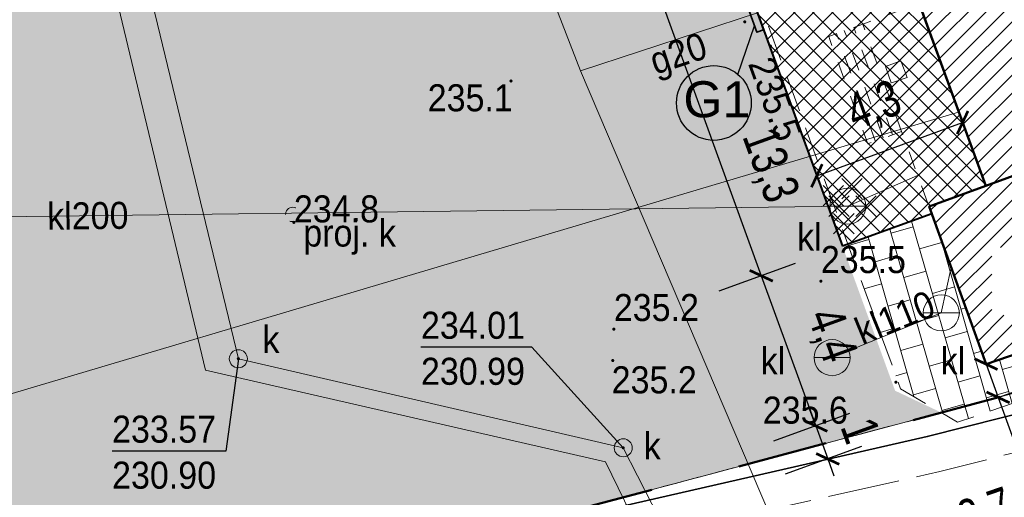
# Model space of a CAD drawing. Header units: metres. Extents: x 7529105 to 7529424, y 5515588 to 5515908.
# Tile 7 of 18: x 7529170 to 7529197, y 5515700 to 5515714. Entities that reach past the tile are written whole.
import ezdxf
from ezdxf.enums import TextEntityAlignment as Align

# ---------------------------------------------------------------- set-up
doc = ezdxf.new("R2010")
doc.units = ezdxf.units.M
doc.header["$MEASUREMENT"] = 0
for name, pattern in [('0.5_0.5', [1, 0.5, -0.5]), ('1', [0]), ('1.5_0.5', [2, 1.5, -0.5]), ('218-500', [1, 0.5, -0.5]), ('219-500', [0]), ('ACAD_ISO02W100', [15, 12, -3]), ('ib10_500', [1, 0.5, -0.5]), ('mz1.0_0.5', [1.5, 1, -0.5]), ('mz2.0_0.5', [2.5, 2, -0.5])]:
    doc.linetypes.add(name, pattern=pattern)
doc.layers.get('0').update_dxf_attribs({"color": 250, "linetype": 'CONTINUOUS', "lineweight": 5})
doc.layers.get('Defpoints').update_dxf_attribs({"linetype": 'CONTINUOUS'})
doc.layers.get('Defpoints').transparency = 0.5
doc.layers.add('-RAMKI', color=250, linetype='CONTINUOUS')
doc.layers.add('ogrodzenie trwałe (linia)', color=7, linetype='CONTINUOUS')
for name, color, linetype, lineweight in [('000_rozbiórka', 1, 'ib10_500', 5), ('000_WYMIARY', 254, '1', 9), ('K-HATCH', 8, 'CONTINUOUS', 5), ('Zieleń', 82, 'CONTINUOUS', 15)]:
    doc.layers.add(name, color=color, linetype=linetype, lineweight=lineweight)
doc.layers.add('0Z_GRANICA OPRACOWANIA', color=7, linetype='ACAD_ISO02W100', lineweight=50, true_color=0xff7f7f)
doc.layers.add('A_HATCH', color=7, linetype='CONTINUOUS', lineweight=5, true_color=0x999999)
for name, color, linetype, transparency in [('217-Granica konturu klasyfikcyjnego', 7, 'CONTINUOUS', 0.5), ('218-Granica użytku', 7, 'CONTINUOUS', 0.5), ('219-Linia granicy', 7, 'CONTINUOUS', 0.5), ('312-Budynek (powierzchnia)', 7, 'CONTINUOUS', 0.5), ('chodnik (powierzchnia)', 7, 'CONTINUOUS', 0.5), ('osadnik kanalizacji lokalnej (dół Chambeau) (punkt)', 7, 'CONTINUOUS', 0.5), ('osadnik kanalizacji lokalnej (dół Chambeau) (punkt)-Atr17', 7, 'CONTINUOUS', 0.5), ('przewód elektroenergetyczny (linia)', 7, 'CONTINUOUS', 0.5), ('przewód elektroenergetyczny - projektowany lub w budowie (linia) - ob. projektowany', 7, 'CONTINUOUS', 0.5), ('przewód gazowy (linia)', 7, 'CONTINUOUS', 0.5), ('przewód gazowy (linia)-Atr1', 7, 'CONTINUOUS', 0.5), ('przewód kanalizacyjny (linia)', 7, 'CONTINUOUS', 0.5), ('przewód kanalizacyjny (linia)-Atr1', 7, 'CONTINUOUS', 0.5), ('punkt o określonej wysokości (sieć kanalizacyjna)', 7, 'CONTINUOUS', 0.5), ('punkt o określonej wysokości (sieć kanalizacyjna)-Atr2', 7, 'CONTINUOUS', 0.5), ('punkt o określonej wysokości (sieć kanalizacyjna)-Atr3', 7, 'CONTINUOUS', 0.5), ('punkt wysokościowy naturalny', 7, 'CONTINUOUS', 0.5), ('punkt wysokościowy naturalny-Atr2', 7, 'CONTINUOUS', 0.5), ('studzienka okrągła - przewód kanalizacyjny (punkt)', 7, 'CONTINUOUS', 0.5), ('studzienka okrągła - przewód kanalizacyjny (punkt)-Atr17', 7, 'CONTINUOUS', 0.5), ('urządzenie techniczne projektowane lub w budowie (sieć kanalizacyjna) - punkt - ob. projektowany', 7, 'CONTINUOUS', 0.5), ('urządzenie techniczne projektowane lub w budowie (sieć kanalizacyjna) - punkt - ob. projektowany-Atr17', 7, 'CONTINUOUS', 0.5)]:
    doc.layers.add(name, color=color, linetype=linetype, transparency=transparency)
doc.styles.add('ARIAL', font='arial.ttf')
doc.styles.get("Standard").update_dxf_attribs({"font": 'arial.ttf', "width": 0.75})
doc.linetypes.add('OGRODZENIE1', pattern='A,0.25,-0.1,[133,ltypeshp.shx,S=0.1,R=0,X=-0.1,Y=0],-0.1,1', length=1.45)
doc.dimstyles.new('ISO-25', dxfattribs={"dimtxt": 1, "dimasz": 0.5, "dimexe": 1.25, "dimexo": 0.625, "dimtad": 1, "dimdec": 1, "dimtxsty": 'Standard', "dimblk": 'ARCHTICK', "dimcen": 2.5, "dimadec": 0, "dimazin": 0, "dimtfac": 1, "dimtdec": 1, "dimtmove": 0, "dimatfit": 3, "dimfxl": 1, "dimfxlon": 1, "dimarcsym": 0})

# ---------------------------------------------------------------- blocks, each defined once
blk = doc.blocks.new('US07')
at = {"color": 0, "linetype": 'Continuous', "lineweight": 13}
for q in [(-0.5, 0), (0.5, 0)]:
    blk.add_line((0, 0), q, dxfattribs=at)
blk.add_circle((0, 0), 0.5, dxfattribs=at)
blk = doc.blocks.new('PW01')
at = {"linetype": 'Continuous', "lineweight": 13}
h = blk.add_hatch(color=0, dxfattribs=at)
edge = h.paths.add_edge_path()
edge.add_arc((0, 0), 0.045, 0, 360)
blk = doc.blocks.new('US15')
at = {"color": 0, "linetype": 'Continuous', "lineweight": 13}
blk.add_circle((0, 0), 0.25, dxfattribs=at)
blk = doc.blocks.new('US01P')
at = {"color": 0, "linetype": 'Continuous', "lineweight": 13}
for points in [[(0.082, 0.181), (0.072, 0.186), (0.034, 0.197), (-0.006, 0.2), (-0.046, 0.194), (-0.084, 0.182), (-0.118, 0.161), (-0.148, 0.135), (-0.172, 0.103), (-0.189, 0.066), (-0.198, 0.028), (-0.2, -0.001)], [(-0.082, -0.182), (-0.061, -0.191), (-0.022, -0.199), (0.018, -0.199), (0.057, -0.192), (0.094, -0.177), (0.127, -0.155), (0.155, -0.126), (0.177, -0.093), (0.192, -0.056), (0.199, -0.016), (0.2, 0)]]:
    blk.add_lwpolyline(points, dxfattribs=at)
blk = doc.blocks.new('_ArchTick')
at = {"color": 0, "linetype": 'ByBlock', "const_width": 0.15}
blk.add_lwpolyline([(-0.5, -0.5), (0.5, 0.5)], dxfattribs=at)
blk = doc.blocks.new('*D32')
at = {"layer": '000_WYMIARY', "color": 0, "linetype": 'Continuous', "lineweight": -2, "transparency": 16777216}
for p, q in [((7529186.918, 5515719.226), (7529184.803, 5515718.459)), ((7529185.978, 5515718.885), (7529190.508, 5515706.401)), ((7529191.448, 5515706.742), (7529189.332, 5515705.975))]:
    blk.add_line(p, q, dxfattribs=at)
at = {"layer": 'Defpoints', "color": 0, "linetype": 'Continuous', "transparency": 16777216}
for p in [(7529188.213, 5515719.696), (7529192.742, 5515707.212), (7529190.508, 5515706.401)]:
    blk.add_point(p, dxfattribs=at)
at = {"layer": '000_WYMIARY', "color": 0, "linetype": 'Continuous', "lineweight": -2, "transparency": 16777216, "xscale": 0.5, "yscale": 0.5, "zscale": 0.5}
for p, rotation in [((7529185.978, 5515718.885), 109.9415271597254), ((7529190.508, 5515706.401), 289.9415271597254)]:
    blk.add_blockref('_ArchTick', p, dxfattribs=dict(at, rotation=rotation))
at = {"layer": '000_WYMIARY', "color": 0, "linetype": 'Continuous', "transparency": 16777216, "insert": (7529190.706, 5515709.448), "char_height": 1, "attachment_point": 5, "rotation": 289.9415}
blk.add_mtext('13,3', dxfattribs=at)
blk = doc.blocks.new('*D33')
at = {"layer": '000_WYMIARY', "color": 0, "linetype": 'Continuous', "lineweight": -2, "transparency": 16777216}
for p, q in [((7529191.448, 5515706.742), (7529189.332, 5515705.975)), ((7529190.508, 5515706.401), (7529192.018, 5515702.237)), ((7529192.958, 5515702.578), (7529190.843, 5515701.811))]:
    blk.add_line(p, q, dxfattribs=at)
at = {"layer": 'Defpoints', "color": 0, "linetype": 'Continuous', "transparency": 16777216}
for p in [(7529192.742, 5515707.212), (7529196.74, 5515703.95), (7529192.018, 5515702.237)]:
    blk.add_point(p, dxfattribs=at)
at = {"layer": '000_WYMIARY', "color": 0, "linetype": 'Continuous', "lineweight": -2, "transparency": 16777216, "xscale": 0.5, "yscale": 0.5, "zscale": 0.5}
for p, rotation in [((7529190.508, 5515706.401), 109.9415271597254), ((7529192.018, 5515702.237), 289.9415271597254)]:
    blk.add_blockref('_ArchTick', p, dxfattribs=dict(at, rotation=rotation))
at = {"layer": '000_WYMIARY', "color": 0, "linetype": 'Continuous', "transparency": 16777216, "insert": (7529192.413, 5515704.737), "char_height": 1, "attachment_point": 5, "rotation": 289.9415}
blk.add_mtext('4,4', dxfattribs=at)
blk = doc.blocks.new('*D34')
at = {"layer": '000_WYMIARY', "color": 0, "linetype": 'Continuous', "lineweight": -2, "transparency": 16777216}
for p, q in [((7529192.018, 5515702.237), (7529191.848, 5515702.707)), ((7529192.958, 5515702.578), (7529190.843, 5515701.811)), ((7529192.018, 5515702.237), (7529192.35, 5515701.322)), ((7529193.29, 5515701.663), (7529191.175, 5515700.896)), ((7529192.35, 5515701.322), (7529192.521, 5515700.852))]:
    blk.add_line(p, q, dxfattribs=at)
at = {"layer": 'Defpoints', "color": 0, "linetype": 'Continuous', "transparency": 16777216}
for p in [(7529196.74, 5515703.95), (7529196.991, 5515703.006), (7529192.35, 5515701.322)]:
    blk.add_point(p, dxfattribs=at)
at = {"layer": '000_WYMIARY', "color": 0, "linetype": 'Continuous', "lineweight": -2, "transparency": 16777216, "xscale": 0.5, "yscale": 0.5, "zscale": 0.5}
for p, rotation in [((7529192.018, 5515702.237), 289.9415271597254), ((7529192.35, 5515701.322), 109.9415271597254)]:
    blk.add_blockref('_ArchTick', p, dxfattribs=dict(at, rotation=rotation))
at = {"layer": '000_WYMIARY', "color": 0, "linetype": 'Continuous', "transparency": 16777216, "insert": (7529193.262, 5515702.114), "char_height": 1, "attachment_point": 5, "rotation": 289.9415}
blk.add_mtext('1', dxfattribs=at)
blk = doc.blocks.new('*D35')
at = {"layer": '000_WYMIARY', "color": 0, "linetype": 'Continuous', "lineweight": -2, "transparency": 16777216}
for p, q in [((7529196.74, 5515703.95), (7529196.57, 5515704.42)), ((7529196.74, 5515703.95), (7529197.916, 5515704.375)), ((7529196.74, 5515703.95), (7529197.074, 5515703.028)), ((7529197.074, 5515703.028), (7529198.249, 5515703.453)), ((7529197.074, 5515703.028), (7529197.933, 5515700.652))]:
    blk.add_line(p, q, dxfattribs=at)
at = {"layer": 'Defpoints', "color": 0, "linetype": 'Continuous', "transparency": 16777216}
for p in [(7529196.74, 5515703.95), (7529197.074, 5515703.028), (7529197.074, 5515703.028)]:
    blk.add_point(p, dxfattribs=at)
at = {"layer": '000_WYMIARY', "color": 0, "linetype": 'Continuous', "lineweight": -2, "transparency": 16777216, "xscale": 0.5, "yscale": 0.5, "zscale": 0.5}
for p, rotation in [((7529196.74, 5515703.95), 289.877764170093), ((7529197.074, 5515703.028), 109.877764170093)]:
    blk.add_blockref('_ArchTick', p, dxfattribs=dict(at, rotation=rotation))
at = {"layer": '000_WYMIARY', "color": 0, "linetype": 'Continuous', "transparency": 16777216, "insert": (7529198.733, 5515701.753), "char_height": 1, "attachment_point": 5, "rotation": 289.8778}
blk.add_mtext('1', dxfattribs=at)
blk = doc.blocks.new('*D42')
at = {"layer": '000_WYMIARY', "color": 0, "linetype": 'Continuous', "lineweight": -2, "transparency": 16777216}
for p, q in [((7529211.922, 5515704.745), (7529212.652, 5515702.616)), ((7529212.246, 5515703.799), (7529198.416, 5515699.059)), ((7529198.092, 5515700.005), (7529198.822, 5515697.876))]:
    blk.add_line(p, q, dxfattribs=at)
at = {"layer": 'Defpoints', "color": 0, "linetype": 'Continuous', "transparency": 16777216}
for p in [(7529210.57, 5515708.69), (7529196.74, 5515703.95), (7529198.416, 5515699.059)]:
    blk.add_point(p, dxfattribs=at)
at = {"layer": '000_WYMIARY', "color": 0, "linetype": 'Continuous', "lineweight": -2, "transparency": 16777216, "xscale": 0.5, "yscale": 0.5, "zscale": 0.5}
for p, rotation in [((7529212.246, 5515703.799), 18.918105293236), ((7529198.416, 5515699.059), 198.918105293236)]:
    blk.add_blockref('_ArchTick', p, dxfattribs=dict(at, rotation=rotation))
at = {"layer": '000_WYMIARY', "color": 0, "linetype": 'Continuous', "transparency": 16777216, "insert": (7529204.934, 5515702.588), "char_height": 1, "attachment_point": 5, "rotation": 18.9181}
blk.add_mtext('14,6', dxfattribs=at)
blk = doc.blocks.new('*D43')
at = {"layer": '000_WYMIARY', "color": 0, "linetype": 'Continuous', "lineweight": -2, "transparency": 16777216}
for p, q in [((7529198.092, 5515700.005), (7529198.822, 5515697.876)), ((7529195.535, 5515699.128), (7529196.264, 5515697)), ((7529198.416, 5515699.059), (7529195.859, 5515698.182))]:
    blk.add_line(p, q, dxfattribs=at)
at = {"layer": 'Defpoints', "color": 0, "linetype": 'Continuous', "transparency": 16777216}
for p in [(7529192.762, 5515707.219), (7529196.74, 5515703.95), (7529195.859, 5515698.182)]:
    blk.add_point(p, dxfattribs=at)
at = {"layer": '000_WYMIARY', "color": 0, "linetype": 'Continuous', "lineweight": -2, "transparency": 16777216, "xscale": 0.5, "yscale": 0.5, "zscale": 0.5}
for p, rotation in [((7529198.416, 5515699.059), 18.918105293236), ((7529195.859, 5515698.182), 198.918105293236)]:
    blk.add_blockref('_ArchTick', p, dxfattribs=dict(at, rotation=rotation))
at = {"layer": '000_WYMIARY', "color": 0, "linetype": 'Continuous', "transparency": 16777216, "insert": (7529196.74, 5515699.78), "char_height": 1, "attachment_point": 5, "rotation": 18.9181}
blk.add_mtext('2,7', dxfattribs=at)
blk = doc.blocks.new('*D44')
at = {"layer": '000_WYMIARY', "color": 0, "linetype": 'Continuous', "lineweight": -2, "transparency": 16777216}
for p, q in [((7529196.089, 5515710.648), (7529195.661, 5515711.822)), ((7529192.049, 5515709.175), (7529196.089, 5515710.648)), ((7529192.049, 5515709.175), (7529191.62, 5515710.349))]:
    blk.add_line(p, q, dxfattribs=at)
at = {"layer": 'Defpoints', "color": 0, "linetype": 'Continuous', "transparency": 16777216}
for p in [(7529196.089, 5515710.648), (7529196.104, 5515710.608), (7529192.063, 5515709.135)]:
    blk.add_point(p, dxfattribs=at)
at = {"layer": '000_WYMIARY', "color": 0, "linetype": 'Continuous', "lineweight": -2, "transparency": 16777216, "xscale": 0.5, "yscale": 0.5, "zscale": 0.5}
for p, rotation in [((7529196.089, 5515710.648), 20.03151680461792), ((7529192.049, 5515709.175), 200.0315168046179)]:
    blk.add_blockref('_ArchTick', p, dxfattribs=dict(at, rotation=rotation))
at = {"layer": '000_WYMIARY', "color": 0, "linetype": 'Continuous', "transparency": 16777216, "insert": (7529193.649, 5515711.063), "char_height": 1, "attachment_point": 5, "rotation": 20.0315}
blk.add_mtext('4,3', dxfattribs=at)

msp = doc.modelspace()

# ---------------------------------------------------------------- hatches: boundary and pattern name
at = {"layer": 'A_HATCH', "linetype": 'Continuous', "true_color": 0x005b8c, "transparency": 33554636}
h = msp.add_hatch(dxfattribs=at)
h.set_pattern_fill('ANSI37', color=146, scale=3)
h.set_pattern_definition([(45, (0, 0), (-0.265165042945, 0.265165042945), []), (135, (0, 0), (-0.265165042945, -0.265165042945), [])])
h.paths.add_polyline_path([(7529192.35, 5515720.9), (7529190.889, 5515720.367), (7529190.792, 5515720.635), (7529188.216, 5515719.698), (7529192.761, 5515707.22), (7529195.234, 5515708.116), (7529195.159, 5515708.322), (7529196.73, 5515708.89)])
at = {"layer": 'K-HATCH', "lineweight": 9, "transparency": 33554559}
h = msp.add_hatch(dxfattribs=at)
h.set_pattern_fill('AR-B816', color=256, scale=0.08, angle=106)
h.set_pattern_definition([(106, (-554.1673, 106.9847), (-0.6152074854, -0.176407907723), []), (196, (-554.1673, 106.9847), (-0.438799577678, -0.791615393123), [0.64, -0.64])])
h.paths.add_polyline_path([(7529204.464, 5515750.761), (7529208.19, 5515751.68), (7529209.62, 5515745.88), (7529205.77, 5515744.93), (7529204.343, 5515750.72), (7529182.62, 5515743.4), (7529184.26, 5515738.49), (7529179.58, 5515736.87), (7529183.24, 5515726.22), (7529185.7, 5515727.07), (7529188.366, 5515719.752), (7529189.38, 5515720.121), (7529187.851, 5515724.14), (7529189.319, 5515724.674), (7529188.33, 5515727.1), (7529197.909, 5515730.422), (7529197.52, 5515731.56), (7529200.879, 5515732.719), (7529201.269, 5515731.589), (7529202.46, 5515732), (7529205.41, 5515723.66), (7529207.42, 5515717.83), (7529208.01, 5515718.05), (7529209.57, 5515713.58), (7529208.96, 5515713.36), (7529210.57, 5515708.69), (7529196.74, 5515703.95), (7529195.234, 5515708.116), (7529192.912, 5515707.274), (7529194.37, 5515703.27), (7529195.95, 5515702.34), (7529212.09, 5515707.87), (7529211.76, 5515708.78), (7529215.25, 5515710.28), (7529219.09, 5515711.44), (7529219.26, 5515711.7), (7529217.97, 5515716.78), (7529217.13, 5515716.68), (7529208.35, 5515752.07)])
at = {"layer": 'K-HATCH'}
h = msp.add_hatch(dxfattribs=at)
h.set_pattern_fill('ANSI31', color=256, scale=2.8)
h.set_pattern_definition([(45, (0, 0), (-0.247487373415, 0.247487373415), [])])
h.paths.add_polyline_path([(7529205.41, 5515723.66), (7529202.46, 5515732), (7529196.12, 5515729.802), (7529196.12, 5515729.8), (7529188.33, 5515727.1), (7529190.89, 5515720.37), (7529192.35, 5515720.9), (7529192.93, 5515719.34)])
h.paths.add_polyline_path([(7529192.921, 5515719.337), (7529196.73, 5515708.89), (7529207.219, 5515712.724), (7529205.67, 5515717.23), (7529207.42, 5515717.83), (7529205.41, 5515723.66)])
h.paths.add_polyline_path([(7529196.73, 5515708.89), (7529195.16, 5515708.32), (7529195.234, 5515708.116), (7529196.74, 5515703.95), (7529210.57, 5515708.69), (7529208.96, 5515713.36)])
h.paths.add_polyline_path([(7529200.338, 5515729.478), (7529203.267, 5515729.478), (7529203.267, 5515731.353), (7529200.338, 5515731.353)], flags=16)
h.paths.add_polyline_path([(7529196.128, 5515724.747), (7529198.413, 5515724.747), (7529198.413, 5515726.622), (7529196.128, 5515726.622)], flags=16)
h.paths.add_polyline_path([(7529199.604, 5515715.651), (7529201.263, 5515715.484), (7529201.766, 5515717.359), (7529200.106, 5515717.526)], flags=16)
h.paths.add_polyline_path([(7529196.897, 5515705.308), (7529200.062, 5515705.308), (7529200.062, 5515707.183), (7529196.897, 5515707.183)], flags=16)
h.paths.add_polyline_path([(7529202.688, 5515707.897), (7529204.33, 5515707.897), (7529204.33, 5515709.772), (7529202.688, 5515709.772)], flags=16)
at = {"layer": 'Zieleń', "linetype": 'Continuous', "true_color": 0x61993b}
h = msp.add_hatch(dxfattribs=at)
h.set_pattern_fill('GRASS', color=85, scale=1.2)
h.set_pattern_definition([(90, (0, 0), (-0.8485281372, 0.8485281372), [0.225, -1.4720562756]), (45, (0, 0), (-0.84852813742, 0.84852813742), [0.225, -0.975]), (135, (0, 0), (-0.84852813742, -0.84852813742), [0.225, -0.975])])
h.paths.add_polyline_path([(7529218.226, 5515715.785), (7529219.263, 5515711.7), (7529219.093, 5515711.44), (7529215.253, 5515710.28), (7529211.763, 5515708.78), (7529212.093, 5515707.87), (7529201.055, 5515704.088), (7529221.293, 5515709.48)])
h.paths.add_polyline_path([(7529188.213, 5515719.696), (7529188.846, 5515717.958), (7529185.548, 5515727.014)])
h.paths.add_polyline_path([(7529187.531, 5515717.478), (7529186.277, 5515720.917), (7529186.165, 5515723.509), (7529185.018, 5515726.831), (7529183.243, 5515726.22), (7529179.583, 5515736.87), (7529184.263, 5515738.49), (7529182.623, 5515743.4), (7529208.353, 5515752.07), (7529217.133, 5515716.68), (7529217.809, 5515716.76), (7529212.193, 5515738.74), (7529212.463, 5515756.83), (7529188.003, 5515752.29), (7529163.083, 5515745.65), (7529133.213, 5515736.25), (7529119.143, 5515734.9), (7529114.723, 5515734.14), (7529109.883, 5515734.15), (7529113.723, 5515728.51), (7529119.313, 5515716.77), (7529119.353, 5515713.09), (7529115.213, 5515700.04), (7529124.553, 5515688.72), (7529124.423, 5515686.72), (7529124.653, 5515685.8), (7529160.063, 5515693.95), (7529179.593, 5515698.37), (7529195.499, 5515702.608), (7529194.218, 5515703.214), (7529189.943, 5515714.951), (7529188.627, 5515714.472)])

# ---------------------------------------------------------------- linework, layer by layer
at = {"layer": '-RAMKI', "color": 18, "linetype": 'Continuous', "true_color": 0x000000}
msp.add_line((7529189.861, 5515711.984), (7529190.322, 5515713.33), dxfattribs=at)
msp.add_circle((7529189.193, 5515711.191), 1.036, dxfattribs=at)
at = {"layer": '000_rozbiórka', "linetype": 'Continuous'}
for p, q in [((7529192.74, 5515709.1), (7529193.306, 5515708.534)), ((7529193.306, 5515709.1), (7529192.74, 5515708.534)), ((7529192.22, 5515708.903), (7529192.786, 5515708.337)), ((7529192.786, 5515708.903), (7529192.22, 5515708.337)), ((7529192.377, 5515708.613), (7529192.943, 5515708.047)), ((7529192.943, 5515708.613), (7529192.377, 5515708.047)), ((7529193.127, 5515708.613), (7529193.693, 5515708.047)), ((7529193.693, 5515708.613), (7529193.127, 5515708.047)), ((7529192.514, 5515708.126), (7529193.08, 5515707.56)), ((7529193.08, 5515708.126), (7529192.514, 5515707.56))]:
    msp.add_line(p, q, dxfattribs=at)
at = {"layer": '000_rozbiórka', "flags": 128}
msp.add_lwpolyline([(7529195.97, 5515710.97), (7529196.73, 5515708.89), (7529195.16, 5515708.32), (7529194.4, 5515710.4), (7529193.46, 5515710.06), (7529192.38, 5515713.03), (7529194.88, 5515713.95)], close=True, dxfattribs=at)
msp.add_lwpolyline([(7529195.97, 5515710.97), (7529196.73, 5515708.89), (7529195.16, 5515708.32), (7529194.4, 5515710.4), (7529193.46, 5515710.06), (7529192.38, 5515713.03), (7529194.88, 5515713.95)], close=True, dxfattribs=at)
at = {"layer": '000_rozbiórka', "color": 40, "linetype": 'Continuous', "lineweight": 35}
msp.add_lwpolyline([(7529190.371, 5515713.786), (7529190.574, 5515713.222), (7529190.385, 5515713.154), (7529190.183, 5515713.719)], close=True, dxfattribs=at)
at = {"layer": '000_rozbiórka', "flags": 128}
for points in [[(7529194.15, 5515710.31), (7529193.07, 5515713.29)], [(7529194.15, 5515710.31), (7529193.07, 5515713.29)], [(7529194.4, 5515710.4), (7529193.32, 5515713.38)], [(7529194.4, 5515710.4), (7529193.32, 5515713.38)], [(7529193.67, 5515710.14), (7529192.59, 5515713.12)], [(7529193.67, 5515710.14), (7529192.59, 5515713.12)], [(7529193.89, 5515710.22), (7529192.81, 5515713.2)], [(7529193.89, 5515710.22), (7529192.81, 5515713.2)], [(7529193.95, 5515712.2), (7529194.38, 5515712.36)], [(7529194.11, 5515711.75), (7529193.95, 5515712.2)], [(7529194.55, 5515711.9), (7529194.38, 5515712.36)], [(7529194.12, 5515711.75), (7529194.55, 5515711.9)]]:
    msp.add_lwpolyline(points, dxfattribs=at)
at = {"layer": '0Z_GRANICA OPRACOWANIA', "linetype": '0.5_0.5', "ltscale": 5}
msp.add_lwpolyline([(7529212.46, 5515756.83), (7529212.19, 5515738.74), (7529217.87, 5515716.51), (7529221.29, 5515709.48), (7529179.59, 5515698.37), (7529160.06, 5515693.95), (7529124.65, 5515685.8), (7529124.42, 5515686.72), (7529124.55, 5515688.72), (7529115.21, 5515700.04), (7529119.35, 5515713.09), (7529119.31, 5515716.77), (7529113.72, 5515728.51), (7529109.88, 5515734.15), (7529114.72, 5515734.14), (7529119.14, 5515734.9), (7529133.21, 5515736.25), (7529163.08, 5515745.65), (7529188, 5515752.29), (7529212.46, 5515756.83)], dxfattribs=at)
at = {"layer": '217-Granica konturu klasyfikcyjnego', "color": 7, "linetype": '1.5_0.5', "lineweight": 18, "flags": 128}
msp.add_lwpolyline([(7529211.46, 5515706.86), (7529179.59, 5515698.37)], dxfattribs=at)
at = {"layer": '218-Granica użytku', "color": 7, "linetype": '218-500', "lineweight": 18, "flags": 128}
for points in [[(7529211.46, 5515706.86), (7529179.59, 5515698.37)], [(7529179.59, 5515698.37), (7529211.46, 5515706.86)]]:
    msp.add_lwpolyline(points, dxfattribs=at)
at = {"layer": '219-Linia granicy', "color": 7, "linetype": '219-500', "lineweight": 18, "flags": 128}
msp.add_lwpolyline([(7529211.46, 5515706.86), (7529179.59, 5515698.37)], dxfattribs=at)
at = {"layer": '312-Budynek (powierzchnia)', "color": 7, "linetype": 'Continuous', "lineweight": 50, "flags": 128}
for points in [[(7529196.73, 5515708.89), (7529192.92, 5515719.34)], [(7529195.16, 5515708.32), (7529196.73, 5515708.89)]]:
    msp.add_lwpolyline(points, dxfattribs=at)
at = {"layer": '312-Budynek (powierzchnia)', "color": 7, "linetype": 'Continuous', "lineweight": 50, "transparency": 33554687, "flags": 128}
for points in [[(7529195.16, 5515708.32), (7529196.74, 5515703.95), (7529210.57, 5515708.69), (7529208.96, 5515713.36)], [(7529196.73, 5515708.89), (7529208.96, 5515713.36)]]:
    msp.add_lwpolyline(points, dxfattribs=at)
at = {"layer": 'A_HATCH', "color": 146, "linetype": 'Continuous', "lineweight": 40, "true_color": 0x005b8c, "flags": 128}
for points in [[(7529190.79, 5515720.634), (7529190.889, 5515720.367), (7529192.35, 5515720.9), (7529196.73, 5515708.89), (7529195.159, 5515708.322), (7529195.234, 5515708.116), (7529192.762, 5515707.219)], [(7529190.79, 5515720.634), (7529188.213, 5515719.696), (7529192.762, 5515707.219)]]:
    msp.add_lwpolyline(points, dxfattribs=at)
at = {"layer": 'chodnik (powierzchnia)', "color": 7, "linetype": 'mz1.0_0.5', "lineweight": 18, "transparency": 33554687, "flags": 128}
msp.add_lwpolyline([(7529179.58, 5515736.87), (7529183.24, 5515726.22), (7529185.7, 5515727.07), (7529194.37, 5515703.27), (7529195.95, 5515702.34), (7529212.09, 5515707.87), (7529211.76, 5515708.78), (7529215.25, 5515710.28), (7529219.09, 5515711.44), (7529219.26, 5515711.7), (7529217.97, 5515716.78), (7529217.13, 5515716.68), (7529208.35, 5515752.07), (7529182.62, 5515743.4), (7529184.26, 5515738.49)], close=True, dxfattribs=at)
at = {"layer": 'ogrodzenie trwałe (linia)', "color": 17, "linetype": 'OGRODZENIE1', "lineweight": 35, "true_color": 0x923e25, "flags": 128}
msp.add_lwpolyline([(7529219.26, 5515711.7), (7529220.21, 5515708.27), (7529195.11, 5515701.94), (7529186.25, 5515699.92), (7529178.62, 5515698.27), (7529147.77, 5515691.31), (7529146.56, 5515717.34)], dxfattribs=at)
at = {"layer": 'przewód elektroenergetyczny (linia)', "color": 7, "linetype": 'Continuous', "lineweight": 18, "flags": 128}
msp.add_lwpolyline([(7529154, 5515698.46), (7529195.98, 5515710.94)], dxfattribs=at)
at = {"layer": 'przewód elektroenergetyczny - projektowany lub w budowie (linia) - ob. projektowany', "color": 6, "linetype": 'mz2.0_0.5', "lineweight": 18, "flags": 128}
msp.add_lwpolyline([(7529220.22, 5515698.07), (7529220.1, 5515698.07), (7529219.99, 5515698.09), (7529219.87, 5515698.13), (7529219.77, 5515698.19), (7529219.68, 5515698.26), (7529219.6, 5515698.35), (7529219.54, 5515698.45), (7529219.5, 5515698.56), (7529217.33, 5515705.86), (7529217.28, 5515705.98), (7529217.21, 5515706.1), (7529217.11, 5515706.19), (7529217, 5515706.27), (7529216.88, 5515706.33), (7529216.75, 5515706.36), (7529216.61, 5515706.36), (7529216.48, 5515706.34), (7529207.59, 5515704.06), (7529195.46, 5515700.97), (7529153.16, 5515691.56), (7529153.07, 5515691.53), (7529152.99, 5515691.49), (7529152.91, 5515691.45), (7529152.84, 5515691.39), (7529152.77, 5515691.32), (7529152.72, 5515691.25), (7529152.67, 5515691.17), (7529152.64, 5515691.08), (7529138.98, 5515645.61), (7529149.94, 5515614.41), (7529150, 5515614.28), (7529150.09, 5515614.17), (7529150.2, 5515614.07), (7529150.33, 5515614), (7529150.48, 5515613.96), (7529150.62, 5515613.95), (7529150.77, 5515613.98), (7529150.9, 5515614.03), (7529175.81, 5515626.33), (7529175.93, 5515626.38), (7529176.06, 5515626.4), (7529176.19, 5515626.4), (7529176.32, 5515626.38), (7529176.45, 5515626.32), (7529176.56, 5515626.25), (7529176.65, 5515626.16), (7529176.73, 5515626.05), (7529181.58, 5515617.46)], dxfattribs=at)
at = {"layer": 'przewód gazowy (linia)', "color": 7, "linetype": 'Continuous', "lineweight": 18, "flags": 128}
msp.add_lwpolyline([(7529247.64, 5515589.159), (7529240.24, 5515601.59), (7529233.23, 5515613), (7529231.79, 5515616.13), (7529218.28, 5515636.78), (7529214.71, 5515645.69), (7529212.71, 5515650.25), (7529209.63, 5515655.79), (7529207.73, 5515660.2), (7529196.24, 5515686.87), (7529185.5, 5515712.08), (7529173.39, 5515743.35)], dxfattribs=at)
at = {"layer": 'przewód gazowy (linia)', "color": 7, "linetype": 'Continuous', "lineweight": 13, "flags": 128}
msp.add_lwpolyline([(7529185.5, 5515712.08), (7529190.407, 5515713.687)], dxfattribs=at)
at = {"layer": 'przewód kanalizacyjny (linia)', "color": 7, "linetype": 'Continuous', "lineweight": 18, "flags": 128}
for points in [[(7529104.64, 5515738.353), (7529132.67, 5515740.03), (7529164.13, 5515749.57), (7529175.1, 5515703.78), (7529186.19, 5515701.24), (7529194.14, 5515684.93), (7529203.4, 5515665.42), (7529215.47, 5515638.53), (7529236.67, 5515634.43), (7529243.17, 5515623.61), (7529247.64, 5515614.757)], [(7529247.64, 5515616.571), (7529243.86, 5515624.16), (7529237.42, 5515635.5), (7529216.33, 5515639.08), (7529204.08, 5515665.65), (7529195.02, 5515685.33), (7529186.68, 5515701.63), (7529176.01, 5515704.1), (7529165.13, 5515749.05)], [(7529194.84, 5515709.18), (7529192.91, 5515708.33), (7529160.58, 5515707.92), (7529158.5, 5515708.06)], [(7529192.47, 5515704.13), (7529195.5, 5515705.37), (7529195.77, 5515706.63)]]:
    msp.add_lwpolyline(points, dxfattribs=at)
at = {"layer": 'punkt o określonej wysokości (sieć kanalizacyjna)-Atr2', "color": 7, "flags": 128}
for points in [[(7529186.68, 5515701.63), (7529184.15, 5515704.42), (7529181.073, 5515704.42)], [(7529176.01, 5515704.1), (7529175.66, 5515701.54), (7529172.509, 5515701.54)]]:
    msp.add_lwpolyline(points, dxfattribs=at)

# ---------------------------------------------------------------- block references
at = {"layer": 'osadnik kanalizacji lokalnej (dół Chambeau) (punkt)', "color": 7, "linetype": 'Continuous', "lineweight": 18, "rotation": 180}
for p in [(7529192.91, 5515708.33), (7529195.5, 5515705.37), (7529192.47, 5515704.13)]:
    msp.add_blockref('US07', p, dxfattribs=at)
at = {"layer": 'punkt o określonej wysokości (sieć kanalizacyjna)', "color": 7, "linetype": 'Continuous', "lineweight": 13}
for p in [(7529176.01, 5515704.1), (7529186.68, 5515701.63)]:
    msp.add_blockref('PW01', p, dxfattribs=at)
at = {"layer": 'punkt wysokościowy naturalny', "color": 7, "linetype": 'Continuous', "lineweight": 13}
for p in [(7529190.05, 5515713.44), (7529183.57, 5515711.8), (7529177.55, 5515707.88), (7529192.16, 5515706.25), (7529186.42, 5515704.92)]:
    msp.add_blockref('PW01', p, dxfattribs=at)
at = {"layer": 'punkt wysokościowy naturalny', "color": 7, "linetype": 'Continuous', "lineweight": 13, "rotation": 180}
for p in [(7529190.76, 5515712.77), (7529186.39, 5515704.05), (7529194.24, 5515703.45)]:
    msp.add_blockref('PW01', p, dxfattribs=at)
at = {"layer": 'studzienka okrągła - przewód kanalizacyjny (punkt)', "color": 7, "linetype": 'Continuous', "lineweight": 18}
for p in [(7529176.01, 5515704.1), (7529186.68, 5515701.63)]:
    msp.add_blockref('US15', p, dxfattribs=at)
at = {"layer": 'urządzenie techniczne projektowane lub w budowie (sieć kanalizacyjna) - punkt - ob. projektowany', "color": 6, "linetype": 'Continuous', "lineweight": 13}
msp.add_blockref('US01P', (7529177.52, 5515708.1), dxfattribs=at)

# ---------------------------------------------------------------- texts
at = {"layer": '-RAMKI', "color": 18, "linetype": 'Continuous', "lineweight": 30, "true_color": 0x000000, "insert": (7529188.349, 5515711.793), "char_height": 1, "attachment_point": 1, "style": 'ARIAL'}
msp.add_mtext_dynamic_manual_height_columns('G1', width=1.56747, gutter_width=0.111, heights=[0], dxfattribs=at)
at = {"layer": 'osadnik kanalizacji lokalnej (dół Chambeau) (punkt)-Atr17', "color": 7, "width": 0.9}
msp.add_text('kl', height=0.75, dxfattribs=at).set_placement((7529192.18, 5515707.85), align=Align.TOP_RIGHT)
for p in [(7529190.49, 5515704.04), (7529195.48, 5515704.04)]:
    msp.add_text('kl', height=0.75, dxfattribs=at).set_placement(p, align=Align.MIDDLE_LEFT)
at = {"layer": 'przewód gazowy (linia)-Atr1', "color": 7, "width": 0.9}
msp.add_text('g20', height=0.75, rotation=18.134, dxfattribs=at).set_placement((7529187.34, 5515712.68), align=Align.TOP_LEFT)
at = {"layer": 'przewód kanalizacyjny (linia)-Atr1', "color": 7, "width": 0.9}
msp.add_text('kl200', height=0.75, rotation=0.727, dxfattribs=at).set_placement((7529170.71, 5515708.05), align=Align.MIDDLE_LEFT)
msp.add_text('kl110', height=0.75, rotation=22.256, dxfattribs=at).set_placement((7529193.31, 5515704.47))
at = {"layer": 'punkt o określonej wysokości (sieć kanalizacyjna)-Atr2', "color": 7, "width": 0.9}
for s, p in [('234.01', (7529181.073, 5515704.428)), ('233.57', (7529172.509, 5515701.548))]:
    msp.add_text(s, height=0.75, dxfattribs=at).set_placement(p, align=Align.BOTTOM_LEFT)
at = {"layer": 'punkt o określonej wysokości (sieć kanalizacyjna)-Atr3', "color": 7, "width": 0.9}
for s, p in [('230.99', (7529181.073, 5515703.152)), ('230.90', (7529172.509, 5515700.272))]:
    msp.add_text(s, height=0.75, dxfattribs=at).set_placement(p, align=Align.BOTTOM_LEFT)
at = {"layer": 'punkt wysokościowy naturalny-Atr2', "color": 7, "width": 0.9}
msp.add_text('235.5', height=0.75, rotation=-69.984, dxfattribs=at).set_placement((7529190.84, 5515712.54), align=Align.TOP_LEFT)
for s, p in [('235.1', (7529181.26, 5515710.96)), ('234.8', (7529177.55, 5515707.88)), ('235.2', (7529186.36, 5515703.14)), ('235.6', (7529190.55, 5515702.3))]:
    msp.add_text(s, height=0.75, dxfattribs=at).set_placement(p)
for s, p in [('235.5', (7529192.16, 5515706.25)), ('235.2', (7529186.42, 5515704.92))]:
    msp.add_text(s, height=0.75, dxfattribs=at).set_placement(p, align=Align.BOTTOM_LEFT)
at = {"layer": 'studzienka okrągła - przewód kanalizacyjny (punkt)-Atr17', "color": 7, "width": 0.9}
msp.add_text('k', height=0.75, dxfattribs=at).set_placement((7529176.68, 5515705.01), align=Align.TOP_LEFT)
msp.add_text('k', height=0.75, dxfattribs=at).set_placement((7529187.25, 5515701.31))
at = {"layer": 'urządzenie techniczne projektowane lub w budowie (sieć kanalizacyjna) - punkt - ob. projektowany-Atr17', "color": 34, "width": 0.9}
msp.add_text('proj. k', height=0.75, dxfattribs=at).set_placement((7529177.81, 5515707.96), align=Align.TOP_LEFT)

# ---------------------------------------------------------------- dimensions: what is measured, and where the dimension line sits
at = {"layer": '000_WYMIARY', "linetype": 'Continuous'}
dim = msp.add_linear_dim(base=(7529190.508, 5515706.401), p1=(7529188.213, 5515719.696), p2=(7529192.742, 5515707.212), angle=289.9415, dimstyle='ISO-25', dxfattribs=at)
dim.commit()
dim.dimension.update_dxf_attribs({"geometry": '*D32', "text_midpoint": (7529189.554, 5515709.03), "dimtype": 161})
for p1, p2, distance, picture, middle in [((7529192.063, 5515709.135), (7529196.104, 5515710.608), 0.043, '*D44', (7529193.649, 5515711.063)), ((7529210.57, 5515708.69), (7529196.74, 5515703.95), 5.171, '*D42', (7529204.934, 5515702.588)), ((7529196.74, 5515703.95), (7529197.074, 5515703.028), 0, '*D35', (7529198.733, 5515701.753))]:
    dim = msp.add_aligned_dim(p1=p1, p2=p2, distance=distance, dimstyle='ISO-25', dxfattribs=at)
    dim.commit()
    dim.dimension.update_dxf_attribs({"geometry": picture, "text_midpoint": middle})
for base, p1, p2, angle, picture, middle in [((7529192.018, 5515702.237), (7529192.742, 5515707.212), (7529196.74, 5515703.95), 109.9415, '*D33', (7529192.413, 5515704.737)), ((7529195.859, 5515698.182), (7529196.74, 5515703.95), (7529192.762, 5515707.219), 18.9181, '*D43', (7529196.74, 5515699.78))]:
    dim = msp.add_linear_dim(base=base, p1=p1, p2=p2, angle=angle, dimstyle='ISO-25', override={"dimtmove": 1}, dxfattribs=at)
    dim.commit()
    dim.dimension.update_dxf_attribs({"geometry": picture, "text_midpoint": middle})
dim = msp.add_linear_dim(base=(7529192.35, 5515701.322), p1=(7529196.74, 5515703.95), p2=(7529196.991, 5515703.006), angle=109.9415, dimstyle='ISO-25', override={"dimtmove": 1}, dxfattribs=at)
dim.commit()
dim.dimension.update_dxf_attribs({"geometry": '*D34', "text_midpoint": (7529192.202, 5515701.73), "dimtype": 160})

doc.saveas('drawing.dxf')
